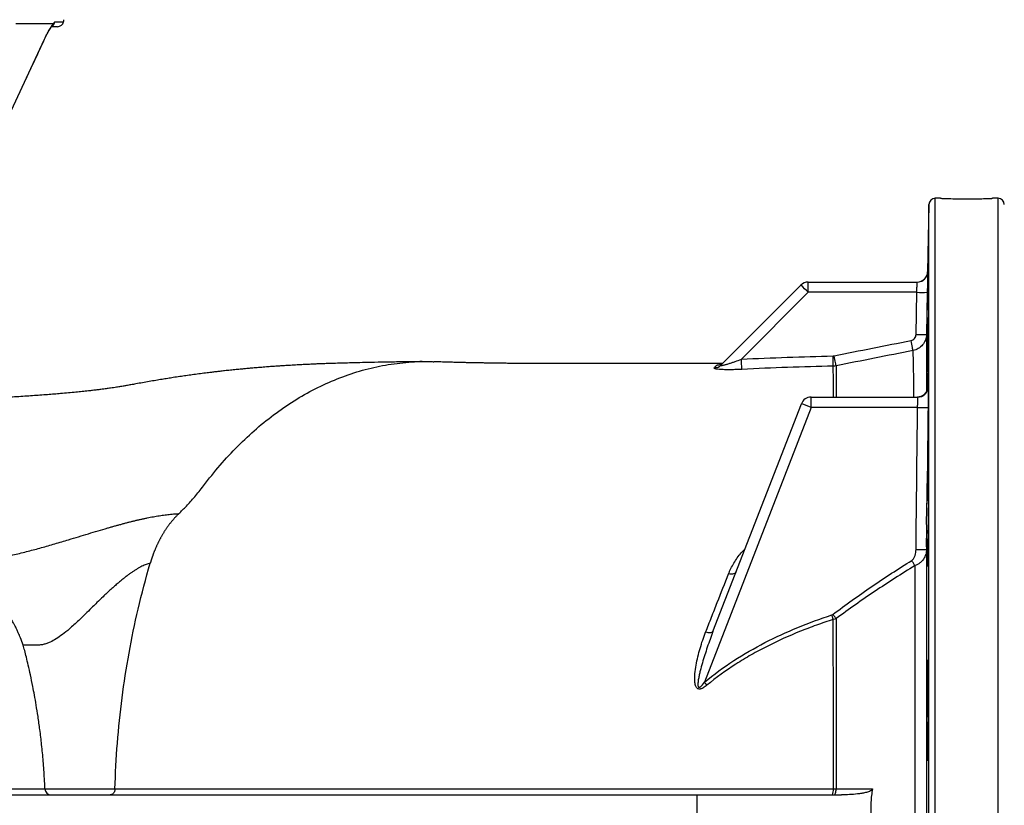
# Model space of a CAD drawing. Header units: millimetres. Extents: x 2703 to 14468, y 2068 to 15413.
# Tile 8 of 19: x 7294 to 9648, y 3843 to 5720. Entities that reach past the tile are written whole.
import ezdxf

# ---------------------------------------------------------------- set-up
doc = ezdxf.new("R2010")
doc.units = ezdxf.units.MM
doc.header["$LTSCALE"] = 5

msp = doc.modelspace()

# ---------------------------------------------------------------- linework, layer by layer
at = {"color": 7, "linetype": 'Continuous', "lineweight": 25}
for p, q in [((7374.7, 5709.8), (7285, 5709.8)), ((7384.3, 5703.3), (7370.8, 5703.3)), ((7353.6, 5673.4), (7354.5, 5675.1)), ((9467.4, 5278.6), (9464.6, 5117.9)), ((9495.1, 5293.3), (9482.4, 5293.3)), ((9632.9, 5293.3), (9619.9, 5293.3)), ((8971, 4895.4), (9161.6, 5086)), ((9179.3, 5068.7), (9179.3, 5093.3)), ((9179.3, 5093.3), (9439.6, 5093.3)), ((9179.3, 5068.7), (9019.4, 4908.9)), ((9438.7, 5068.7), (9179.3, 5068.7)), ((9437, 4968.1), (9438.7, 5068.7)), ((8951.4, 4258.2), (9162.7, 4802.4)), ((9186, 4793.7), (9186, 4818.3)), ((9186, 4818.3), (9440.7, 4818.3)), ((9186, 4793.7), (8931, 4137.1)), ((9440.6, 4793.7), (9186, 4793.7)), ((6903.3, 3868.3), (8912.7, 3868.3)), ((8912.7, 3868.3), (8912.5, 3818.3)), ((8912.7, 3868.3), (9258.8, 3868.3))]:
    msp.add_line(p, q, dxfattribs=at)
at = {"color": 8, "linetype": 'Continuous', "lineweight": 25}
for p, q in [((7378.5, 5715.2), (7399, 5715.2)), ((7353.4, 5673.4), (7353.6, 5673.4)), ((9467.4, 3818.3), (9467.4, 5278.6)), ((9482.4, 3818.3), (9482.4, 5293.3)), ((9632.9, 3818.3), (9632.9, 5293.3)), ((7354.5, 3882.7), (7521.9, 3882.7))]:
    msp.add_line(p, q, dxfattribs=at)
at = {"color": 7, "linetype": 'Continuous', "lineweight": 25, "flags": 128}
for points in [[(7274.3, 5503.6), (7320.9, 5603.6), (7353.4, 5673.4)], [(9463.7, 5068.7), (9462.9, 5018.8), (9462, 4968.1)], [(9429.7, 4929.5), (9429.5, 4930.3), (9429.2, 4931.8), (9428.7, 4934.2), (9428.1, 4937.1), (9427.4, 4940.7), (9426.6, 4944.7), (9425.8, 4949.1), (9424.9, 4953.6)], [(9020.7, 4884.6), (9020.6, 4885.7), (9020.5, 4887.4), (9020.4, 4889.9), (9020.2, 4892.9), (9020, 4896.4), (9019.8, 4900.3), (9019.6, 4904.5), (9019.4, 4908.9)], [(9239.1, 4892.3), (9239.1, 4893.2), (9239, 4894.9), (9239, 4897.3), (9238.9, 4900.3), (9238.8, 4903.9), (9238.7, 4907.9), (9238.6, 4912.2), (9238.5, 4916.7)], [(9246.1, 4893.1), (9245.9, 4893.9), (9245.5, 4895.6), (9245, 4897.9), (9244.4, 4900.9), (9243.7, 4904.4), (9242.9, 4908.4), (9242, 4912.6), (9241.2, 4917)], [(9434.4, 4415.9), (9433.5, 4417.2), (9432.6, 4418.7), (9431.7, 4420.1), (9430.7, 4421.7), (9429.7, 4423.3), (9428.7, 4424.9), (9427.6, 4426.5), (9426.6, 4428.2)], [(9006.8, 4400.9), (9006, 4399.4), (9004.6, 4398.1), (9002.8, 4397.1), (9000.6, 4396.3), (8998, 4395.8), (8995.1, 4395.6), (8992, 4395.8), (8988.6, 4396.2)], [(9239.1, 4287.4), (9238.7, 4288.6), (9238.3, 4289.9), (9237.9, 4291.2), (9237.4, 4292.5), (9237, 4293.8), (9236.5, 4295.2), (9236.1, 4296.6), (9235.6, 4298)], [(9246, 4289.2), (9245.1, 4290.3), (9244.2, 4291.5), (9243.2, 4292.8), (9242.2, 4294), (9241.3, 4295.3), (9240.3, 4296.7), (9239.2, 4298), (9238.2, 4299.3)], [(8951.4, 4258.2), (8950.7, 4257.1), (8949.5, 4256.3), (8947.8, 4255.8), (8945.7, 4255.5), (8943.2, 4255.4), (8940.3, 4255.6), (8937.2, 4256.1), (8933.9, 4256.8)], [(8936.9, 4130.1), (8936.2, 4131), (8935.5, 4131.8), (8934.8, 4132.7), (8934, 4133.5), (8933.3, 4134.4), (8932.6, 4135.3), (8931.8, 4136.2), (8931, 4137.1)], [(9241.2, 3868.3), (9242.1, 3868.6), (9243, 3869.4), (9243.8, 3870.7), (9244.5, 3872.4), (9245.1, 3874.5), (9245.5, 3877), (9245.8, 3879.6), (9245.9, 3882.4)], [(9245.9, 3882.4), (9274.4, 3882.5), (9332.9, 3882.5)]]:
    msp.add_lwpolyline(points, dxfattribs=at)
at = {"color": 8, "linetype": 'Continuous', "lineweight": 25, "flags": 128}
msp.add_lwpolyline([(9462.7, 5108.9), (9464, 5113.1), (9464.6, 5117.9)], dxfattribs=at)
at = {"color": 7, "linetype": 'Continuous', "lineweight": 25}
for centre, radius, start, end in [((7374.5, 5720.4), 25, 348.1058, 359), ((7384.3, 5718.3), 15, 270, 348.1058), ((9482.4, 5278.3), 15, 90, 179), ((9632.9, 5278.3), 15, 1, 90), ((9439.6, 5118.3), 25, 270, 359.027), ((9439.6, 5118.3), 25, 270, 337.8579), ((9179.3, 5068.3), 25, 90, 135), ((8822.6, 4720.7), 498.3, 44.2961, 47.1357), ((9451.2, 5427.8), 359.3, 268.0083, 271.9953), ((9449.5, 5327.3), 359.4, 268.0093, 271.9952), ((8960.1, 4919.4), 24.7, 271.3881, 314.9664), ((8953.9, 4912.6), 24.3, 271.6349, 314.9155), ((9440.1, 4843.3), 25, 270.0017, 359.2319), ((9186, 4793.3), 25, 90, 158.7773), ((9042.3, 4440.6), 381.3, 67.8481, 71.5825), ((9440.7, 4843.3), 25, 270.0003, 310.7843), ((9451.3, 5162.3), 368.7, 268.3409, 272.2264), ((9446.5, 4825.1), 370.7, 268.5136, 272.3782), ((7369.5, 3883.3), 15, 182.1263, 269.9994), ((9213.8, 3879.1), 25.6, 335.0698, 7.3894)]:
    msp.add_arc(centre, radius, start, end, dxfattribs=at)
at = {"color": 8, "linetype": 'Continuous', "lineweight": 25}
for centre, radius, start, end in [((7363.3, 5714.3), 12.2, 317.0274, 338.6487), ((7363.9, 5718.2), 15, 305, 348.3402), ((9440.7, 4843.3), 25, 310.7844, 359.2493)]:
    msp.add_arc(centre, radius, start, end, dxfattribs=at)
at = {"color": 7, "linetype": 'Continuous', "lineweight": 25}
for points, knots in [([(7353.4, 5673.4), (7355.2, 5677.3), (7357.1, 5681.1), (7360, 5686.7), (7361, 5688.5), (7362.9, 5692), (7363.8, 5693.7), (7365.7, 5696.9), (7366.7, 5698.5), (7368.5, 5701.4), (7369.4, 5702.8), (7371.1, 5705.2), (7371.9, 5706.3), (7373.4, 5708.3), (7374.1, 5709.1), (7374.7, 5709.8)], [0, 0, 0, 0, 0.25, 0.25, 0.375, 0.375, 0.5, 0.5, 0.625, 0.625, 0.75, 0.75, 0.875, 0.875, 1, 1, 1, 1]), ([(7356.6, 5679.6), (7357.8, 5682.1), (7360.3, 5686.9), (7363.8, 5693.2), (7367, 5698.6), (7369.5, 5702.4), (7371.5, 5705), (7372, 5705.6), (7372.3, 5705.9)], [0, 0, 0, 0, 0.201911, 0.399455, 0.570217, 0.749501, 0.884728, 1, 1, 1, 1]), ([(7372.2, 5705.8), (7372.3, 5706), (7372.8, 5706.4), (7373, 5706.7), (7372.9, 5706.5), (7372.9, 5706.5)], [0, 0, 0, 0, 0.254777, 0.998412, 1, 1, 1, 1]), ([(7374.7, 5709.8), (7375.2, 5710.6), (7375.6, 5711.3), (7376.4, 5712.6), (7376.8, 5713.2), (7377.4, 5714.2), (7377.7, 5714.5), (7378.1, 5715.1), (7378.4, 5715.2), (7378.5, 5715.2)], [0, 0, 0, 0, 0.25, 0.25, 0.5, 0.5, 0.75, 0.75, 1, 1, 1, 1]), ([(7273.9, 5502.2), (7290.9, 5538.7), (7317.5, 5595.8), (7344, 5652.8), (7353.6, 5673.4)], [0, 0, 0, 0, 0.639597, 1, 1, 1, 1]), ([(7353.6, 5673.4), (7354.6, 5675.5), (7355.6, 5677.6), (7356.6, 5679.6), (7356.6, 5679.6)], [0, 0, 0, 0, 0.999983, 1, 1, 1, 1]), ([(9495.1, 5293.3), (9495.3, 5293.3), (9495.6, 5293.3), (9498.3, 5293.2), (9502.6, 5293), (9508.5, 5292.8), (9515.8, 5292.6), (9524.2, 5292.4), (9533.7, 5292.2), (9543.7, 5292), (9554.2, 5292), (9564.8, 5292), (9575.2, 5292.1), (9585, 5292.2), (9594.1, 5292.4), (9602.1, 5292.7), (9609, 5292.9), (9614.3, 5293.1), (9618, 5293.2), (9620, 5293.3), (9619.9, 5293.3), (9619.9, 5293.3)], [0, 0, 0, 0, 0.052895, 0.107324, 0.160218, 0.214645, 0.267569, 0.322027, 0.374969, 0.429449, 0.482358, 0.536805, 0.589682, 0.644092, 0.696987, 0.751414, 0.80435, 0.858821, 0.911757, 0.96623, 1, 1, 1, 1]), ([(9462.6, 4996.1), (9462.7, 5001.7), (9462.8, 5007.8), (9463, 5017.5), (9463, 5020.9), (9463.1, 5027.8), (9463.2, 5031.4), (9463.4, 5042.3), (9463.5, 5049.8), (9463.7, 5059.4), (9463.7, 5061.3), (9463.8, 5065.2), (9463.8, 5067.2), (9463.9, 5073.1), (9464, 5077), (9464.2, 5088.7), (9464.3, 5096.5), (9464.5, 5106.2), (9464.5, 5108.1), (9464.6, 5112), (9464.6, 5113.9), (9464.7, 5119.5), (9464.8, 5126.9), (9465, 5134), (9465.1, 5139.2), (9465.1, 5140.9), (9465.2, 5144.3), (9465.2, 5145.9), (9465.3, 5154.2), (9465.5, 5160.2), (9465.6, 5168.5), (9465.7, 5171.2), (9465.7, 5174.9), (9465.8, 5176.2), (9465.8, 5178.5), (9465.8, 5179.7), (9466, 5185.1), (9466, 5188.8), (9466.1, 5193.4), (9466.2, 5194.7), (9466.2, 5197), (9466.3, 5198), (9466.3, 5200.3), (9466.4, 5201.1), (9466.4, 5201.1), (9466.4, 5200.9), (9466.4, 5200.1), (9466.4, 5199.6), (9466.4, 5198.1), (9466.4, 5197.1), (9466.4, 5194.8), (9466.4, 5193.5), (9466.4, 5189), (9466.3, 5185.3), (9466.3, 5178.8), (9466.2, 5176.5), (9466.2, 5171.5), (9466.1, 5168.8), (9466, 5160.5), (9466, 5154.5), (9465.8, 5144.7), (9465.8, 5141.3), (9465.7, 5134.4), (9465.6, 5130.8), (9465.5, 5123.6), (9465.5, 5119.9), (9465.4, 5114.3), (9465.3, 5112.4), (9465.3, 5108.6), (9465.3, 5106.6), (9465.1, 5097), (9465, 5089.2), (9464.8, 5077.4), (9464.7, 5073.5), (9464.6, 5067.6), (9464.6, 5065.6), (9464.5, 5061.7), (9464.5, 5059.8), (9464.3, 5050.2), (9464.2, 5042.7), (9464, 5033.6), (9464, 5031.8), (9463.9, 5028.2), (9463.9, 5026.5), (9463.8, 5021.2), (9463.7, 5017.9), (9463.5, 5008.1), (9463.4, 5002), (9463.2, 4995), (9463.2, 4993.7), (9463.1, 4991), (9463.1, 4989.7), (9463, 4986), (9463, 4983.6), (9462.9, 4979.3), (9462.8, 4977.3), (9462.7, 4973.5), (9462.7, 4971.8), (9462.6, 4967.3), (9462.5, 4965), (9462.4, 4962.7), (9462.4, 4962.1), (9462.3, 4961.3), (9462.3, 4961.1), (9462.3, 4961.1), (9462.2, 4961.8), (9462.2, 4964.1), (9462.3, 4965), (9462.3, 4967.3), (9462.3, 4968.6), (9462.3, 4971.6), (9462.3, 4973.2), (9462.4, 4976.9), (9462.4, 4978.9), (9462.5, 4985.5), (9462.5, 4990.5), (9462.6, 4996.1)], [0, 0, 0, 0, 0.03125, 0.03125, 0.046875, 0.046875, 0.0625, 0.0625, 0.09375, 0.09375, 0.101563, 0.101563, 0.109375, 0.109375, 0.125, 0.125, 0.15625, 0.15625, 0.164063, 0.164063, 0.171875, 0.171875, 0.1875, 0.203125, 0.203125, 0.210938, 0.210938, 0.21875, 0.21875, 0.25, 0.25, 0.265625, 0.265625, 0.273438, 0.273438, 0.28125, 0.28125, 0.3125, 0.3125, 0.328125, 0.328125, 0.34375, 0.34375, 0.375, 0.375, 0.390625, 0.390625, 0.40625, 0.40625, 0.421875, 0.421875, 0.4375, 0.4375, 0.46875, 0.46875, 0.484375, 0.484375, 0.5, 0.5, 0.53125, 0.53125, 0.546875, 0.546875, 0.5625, 0.5625, 0.578125, 0.578125, 0.585938, 0.585938, 0.59375, 0.59375, 0.625, 0.625, 0.640625, 0.640625, 0.648438, 0.648438, 0.65625, 0.65625, 0.6875, 0.6875, 0.695313, 0.695313, 0.703125, 0.703125, 0.71875, 0.71875, 0.75, 0.75, 0.757813, 0.757813, 0.765625, 0.765625, 0.78125, 0.78125, 0.796875, 0.796875, 0.8125, 0.8125, 0.84375, 0.84375, 0.859375, 0.859375, 0.875, 0.875, 0.90625, 0.90625, 0.921875, 0.921875, 0.9375, 0.9375, 0.953125, 0.953125, 0.96875, 0.96875, 1, 1, 1, 1]), ([(9464.6, 5117.9), (9464.6, 5117.9), (9464.6, 5117.6), (9464.5, 5116.6), (9464.5, 5116.2), (9464.5, 5115.3), (9464.5, 5114.8), (9464.5, 5112.9), (9464.5, 5111.4), (9464.4, 5107.9), (9464.4, 5105.8), (9464.3, 5101.3), (9464.2, 5098.8), (9464.2, 5094.8), (9464.2, 5093.4), (9464.1, 5090.6), (9464.1, 5089.1), (9464, 5084.7), (9464, 5081.6), (9463.8, 5075.2), (9463.8, 5072), (9463.7, 5068.7)], [0, 0, 0, 0, 0.125, 0.125, 0.1875, 0.1875, 0.25, 0.25, 0.375, 0.375, 0.5, 0.5, 0.625, 0.625, 0.6875, 0.6875, 0.75, 0.75, 0.875, 0.875, 1, 1, 1, 1]), ([(9438.7, 5068.7), (9438.8, 5070.4), (9438.9, 5072), (9439, 5075.2), (9439, 5076.7), (9439.1, 5079.7), (9439.2, 5081.1), (9439.3, 5083.8), (9439.3, 5085), (9439.4, 5087.3), (9439.4, 5088.3), (9439.5, 5090.1), (9439.5, 5090.8), (9439.5, 5091.8), (9439.5, 5092), (9439.5, 5092.5), (9439.5, 5092.7), (9439.6, 5093.2), (9439.6, 5093.3), (9439.6, 5093.3)], [0, 0, 0, 0, 0.125, 0.125, 0.25, 0.25, 0.375, 0.375, 0.5, 0.5, 0.625, 0.625, 0.75, 0.75, 0.8125, 0.8125, 0.875, 0.875, 1, 1, 1, 1]), ([(9462.5, 4832.4), (9462.5, 4833.9), (9462.6, 4841.1), (9462.8, 4855.6), (9463, 4875.4), (9463.4, 4895.8), (9463.7, 4915.9), (9464, 4935.2), (9464.4, 4953.2), (9464.7, 4969.4), (9465.1, 4983.4), (9465.4, 4994.6), (9465.7, 5002.8), (9465.9, 5007.8), (9466.1, 5009.4), (9466.3, 5007.6), (9466.4, 5002.4), (9466.4, 4994), (9466.4, 4982.6), (9466.4, 4968.5), (9466.3, 4952.2), (9466.1, 4934.1), (9465.9, 4914.7), (9465.7, 4894.6), (9465.4, 4874.3), (9465.1, 4856), (9464.9, 4845.1), (9464.8, 4840.5)], [0, 0, 0, 0, 0.010397, 0.052064, 0.093731, 0.135402, 0.177074, 0.218752, 0.26043, 0.302112, 0.343794, 0.385475, 0.427157, 0.468834, 0.510511, 0.552183, 0.593854, 0.635521, 0.677188, 0.718852, 0.760517, 0.802182, 0.843847, 0.885516, 0.927185, 0.968859, 1, 1, 1, 1]), ([(9424.9, 4953.6), (9426.6, 4953.9), (9428.1, 4954.5), (9431.1, 4956.3), (9432.4, 4957.4), (9434.6, 4960), (9435.4, 4961.5), (9436.6, 4964.7), (9437, 4966.4), (9437, 4968.1)], [0, 0, 0, 0, 0.25, 0.25, 0.5, 0.5, 0.75, 0.75, 1, 1, 1, 1]), ([(9462, 4968.1), (9461.9, 4963.5), (9461.1, 4959.1), (9457.9, 4950.5), (9455.6, 4946.6), (9449.7, 4939.6), (9446.3, 4936.7), (9438.4, 4932), (9434.2, 4930.4), (9429.7, 4929.5)], [0, 0, 0, 0, 0.25, 0.25, 0.5, 0.5, 0.75, 0.75, 1, 1, 1, 1]), ([(9462, 4968.1), (9462, 4965.3), (9462, 4959.7), (9462, 4944.3), (9462, 4926.2), (9462, 4906.6), (9462, 4883.4), (9462, 4858.5), (9461.9, 4839.7), (9461.9, 4831.2)], [0, 0, 0, 0, 0.180471, 0.362006, 0.492946, 0.623987, 0.754926, 0.889696, 1, 1, 1, 1]), ([(8256.2, 4903.2), (8242, 4903), (8214.8, 4902.6), (8177, 4902), (8143.6, 4901.4), (8114.5, 4900.8), (8089.4, 4900.2), (8068, 4899.6), (8050.6, 4899.1), (8036.2, 4898.6), (8024, 4898.2), (8012.8, 4897.8), (8002.5, 4897.4), (7992.2, 4896.9), (7981, 4896.4), (7968.2, 4895.8), (7953.4, 4895), (7938.4, 4894.1), (7924.5, 4893.2), (7912.1, 4892.4), (7899.9, 4891.6), (7886.9, 4890.6), (7872.8, 4889.5), (7858.7, 4888.4), (7845.8, 4887.3), (7834.6, 4886.3), (7823.5, 4885.2), (7811.3, 4884), (7797.9, 4882.7), (7784.7, 4881.3), (7773, 4880), (7762.5, 4878.8), (7751.3, 4877.4), (7737.9, 4875.8), (7722.7, 4873.8), (7707, 4871.7), (7692, 4869.6), (7676.7, 4867.4), (7662.1, 4865.2), (7647.7, 4862.9), (7633.8, 4860.6), (7618.9, 4858.2), (7603, 4855.4), (7587.3, 4852.7), (7572.9, 4850.1), (7560.4, 4847.9), (7550.1, 4846.1), (7541.8, 4844.6), (7535.5, 4843.6), (7530.4, 4842.8), (7525, 4841.9), (7518.7, 4840.9), (7512.1, 4839.9), (7506.2, 4839.1), (7500.8, 4838.3), (7494.9, 4837.5), (7487.5, 4836.6), (7478.6, 4835.5), (7468.8, 4834.3), (7457.1, 4833), (7444, 4831.6), (7427.8, 4830), (7410.8, 4828.4), (7393.5, 4826.8), (7376.8, 4825.4), (7360.3, 4824.1), (7337.1, 4822.4), (7306.1, 4820.2), (7267.2, 4817.7), (7227.7, 4815.5), (7197, 4813.9), (7179.7, 4813.1), (7175.1, 4812.9)], [0, 0, 0, 0, 0.034664, 0.066352, 0.094935, 0.120366, 0.142657, 0.161865, 0.178073, 0.190435, 0.201507, 0.211705, 0.221053, 0.229585, 0.239044, 0.250869, 0.264947, 0.279474, 0.291938, 0.302417, 0.312514, 0.324032, 0.337414, 0.350967, 0.362483, 0.372053, 0.380869, 0.391496, 0.403823, 0.415757, 0.425683, 0.433769, 0.442549, 0.454388, 0.468148, 0.481767, 0.494763, 0.507153, 0.521165, 0.532869, 0.545029, 0.559305, 0.575187, 0.592099, 0.61001, 0.624555, 0.6372, 0.647744, 0.656306, 0.663158, 0.672127, 0.683215, 0.694376, 0.703381, 0.710191, 0.717831, 0.727278, 0.738543, 0.750707, 0.761746, 0.778471, 0.793375, 0.810928, 0.828308, 0.84204, 0.855964, 0.871338, 0.900678, 0.931912, 0.962835, 0.990334, 1, 1, 1, 1]), ([(7733.5, 4606.6), (7746.6, 4623.2), (7772.8, 4656.7), (7815.3, 4702.1), (7860, 4743.8), (7907.1, 4781.2), (7956.2, 4814.2), (8007.1, 4842.3), (8059.6, 4865.4), (8113.5, 4883.3), (8168.4, 4895.9), (8224.1, 4902.4), (8262.9, 4904.5), (8282.9, 4902.9), (8284.3, 4902.8)], [0, 0, 0, 0, 0.0875111, 0.1756349, 0.2643587, 0.3536614, 0.443526, 0.5339285, 0.6248495, 0.7162615, 0.8081415, 0.9004593, 0.9931887, 1, 1, 1, 1]), ([(8973.7, 4898.9), (8972.2, 4898.9), (8953.6, 4898.9), (8920.1, 4898.8), (8875.1, 4898.7), (8838.8, 4898.7), (8810.1, 4898.6), (8788.3, 4898.6), (8770.1, 4898.5), (8755.6, 4898.5), (8744.6, 4898.4), (8736.6, 4898.4), (8729.6, 4898.4), (8721.1, 4898.4), (8709.4, 4898.4), (8694.8, 4898.3), (8678, 4898.3), (8658.8, 4898.3), (8638.1, 4898.3), (8617.1, 4898.3), (8597.9, 4898.3), (8580.9, 4898.3), (8565.2, 4898.3), (8550.3, 4898.4), (8534.8, 4898.4), (8519, 4898.5), (8503.3, 4898.6), (8488.9, 4898.7), (8476.9, 4898.9), (8465.5, 4899), (8452.9, 4899.1), (8438.9, 4899.3), (8425.6, 4899.5), (8413.6, 4899.7), (8401.6, 4899.9), (8390, 4900.1), (8379.4, 4900.3), (8371.3, 4900.5), (8364.8, 4900.6), (8359.3, 4900.7), (8353.6, 4900.9), (8346.3, 4901.1), (8336.9, 4901.3), (8325.3, 4901.6), (8311.7, 4902), (8297.8, 4902.5), (8288.5, 4902.8), (8284.3, 4903)], [0, 0, 0, 0, 0.005591, 0.070068, 0.127078, 0.176482, 0.208773, 0.236586, 0.259883, 0.278635, 0.292819, 0.302421, 0.309653, 0.321043, 0.337018, 0.357148, 0.380162, 0.40595, 0.436713, 0.46618, 0.494055, 0.518375, 0.538896, 0.56205, 0.583682, 0.607349, 0.632591, 0.655034, 0.672657, 0.688006, 0.708338, 0.731772, 0.753976, 0.772297, 0.790391, 0.813309, 0.82876, 0.842225, 0.853289, 0.861976, 0.871774, 0.884474, 0.901282, 0.92215, 0.947016, 0.975813, 1, 1, 1, 1]), ([(8977.5, 4901.9), (8976.7, 4901.2), (8975.1, 4899.6), (8972.3, 4897.9), (8969.9, 4896.7), (8968.3, 4896.2), (8967.7, 4896.1), (8967.8, 4896.1), (8967.8, 4896.1)], [0, 0, 0, 0, 0.192733, 0.415287, 0.604952, 0.774069, 0.93272, 1, 1, 1, 1]), ([(8971, 4895.4), (8970.7, 4895.1), (8970.5, 4894.8), (8970.6, 4894.3), (8971, 4894.2), (8972, 4894.1), (8972.7, 4894.1), (8974.4, 4894.4), (8975.3, 4894.5), (8977.3, 4895), (8978.4, 4895.2), (8980.6, 4895.8), (8981.7, 4896.1), (8985.2, 4897), (8987.5, 4897.7), (8992.4, 4899.3), (8994.8, 4900.1), (8999.7, 4901.7), (9002.1, 4902.6), (9009.5, 4905.2), (9014.5, 4907), (9019.4, 4908.9)], [0, 0, 0, 0, 0.0625, 0.0625, 0.125, 0.125, 0.1875, 0.1875, 0.25, 0.25, 0.3125, 0.3125, 0.375, 0.375, 0.5, 0.5, 0.625, 0.625, 0.75, 0.75, 1, 1, 1, 1]), ([(9020.7, 4884.6), (9016.8, 4884.4), (9012.9, 4884.3), (9005.2, 4884), (9001.4, 4883.9), (8993.9, 4883.8), (8990.2, 4883.7), (8984.8, 4883.8), (8983, 4883.8), (8979.5, 4883.9), (8977.8, 4883.9), (8972.8, 4884.1), (8969.7, 4884.3), (8963.9, 4884.8), (8961.4, 4885.1), (8957.4, 4885.9), (8955.9, 4886.3), (8954.2, 4887.3), (8954.1, 4887.8), (8954.6, 4888.4)], [0, 0, 0, 0, 0.125, 0.125, 0.25, 0.25, 0.375, 0.375, 0.4375, 0.4375, 0.5, 0.5, 0.625, 0.625, 0.75, 0.75, 0.875, 0.875, 1, 1, 1, 1]), ([(9464.9, 4840.2), (9464.9, 4840.4), (9464.9, 4840.8), (9464.9, 4840.6), (9464.8, 4839.7), (9464.5, 4837.8), (9463.7, 4834.7), (9461.8, 4830.7), (9459.4, 4827), (9457.1, 4825.1), (9456.4, 4824.5)], [0, 0, 0, 0, 0.153081, 0.26043, 0.340331, 0.40402, 0.531816, 0.685329, 0.892948, 1, 1, 1, 1]), ([(9465.7, 4843), (9465.7, 4843), (9465.7, 4842.7), (9465.8, 4841.7), (9465.8, 4841.4), (9465.8, 4840.4), (9465.8, 4839.9), (9465.9, 4838), (9465.9, 4836.5), (9465.9, 4833), (9465.9, 4830.9), (9465.9, 4826.4), (9465.9, 4823.9), (9465.9, 4819.9), (9465.9, 4818.5), (9465.8, 4815.7), (9465.8, 4814.2), (9465.8, 4809.8), (9465.8, 4806.7), (9465.7, 4800.4), (9465.7, 4797.1), (9465.6, 4793.9)], [0, 0, 0, 0, 0.125, 0.125, 0.1875, 0.1875, 0.25, 0.25, 0.375, 0.375, 0.5, 0.5, 0.625, 0.625, 0.6875, 0.6875, 0.75, 0.75, 0.875, 0.875, 1, 1, 1, 1]), ([(9456.4, 4824.5), (9455.8, 4824), (9453.9, 4822.2), (9449.7, 4820.1), (9444.8, 4818.5), (9441.5, 4818.5), (9440.1, 4818.5)], [0, 0, 0, 0, 0.128462, 0.442806, 0.772236, 1, 1, 1, 1]), ([(9440.6, 4793.7), (9440.7, 4795.4), (9440.7, 4797), (9440.8, 4800.2), (9440.8, 4801.7), (9440.9, 4804.7), (9440.9, 4806.1), (9440.9, 4808.8), (9440.9, 4810), (9440.9, 4812.3), (9440.9, 4813.3), (9440.9, 4815.1), (9440.9, 4815.8), (9440.8, 4816.8), (9440.8, 4817), (9440.8, 4817.5), (9440.8, 4817.7), (9440.7, 4818.2), (9440.7, 4818.3), (9440.7, 4818.3)], [0, 0, 0, 0, 0.125, 0.125, 0.25, 0.25, 0.375, 0.375, 0.5, 0.5, 0.625, 0.625, 0.75, 0.75, 0.8125, 0.8125, 0.875, 0.875, 1, 1, 1, 1]), ([(9463, 4562.8), (9463.1, 4569.8), (9463.2, 4576.6), (9463.4, 4586.4), (9463.4, 4589.6), (9463.5, 4595.8), (9463.6, 4598.9), (9463.8, 4607.8), (9463.9, 4613.3), (9464.1, 4620.9), (9464.2, 4623.4), (9464.2, 4626.9), (9464.3, 4628), (9464.3, 4630.2), (9464.4, 4631.2), (9464.5, 4636.4), (9464.7, 4639.9), (9464.8, 4644.4), (9464.9, 4645.7), (9465, 4648.1), (9465.1, 4649.1), (9465.2, 4651.7), (9465.4, 4652.9), (9465.5, 4653.5), (9465.5, 4653.5), (9465.6, 4653.6), (9465.6, 4653.6), (9465.7, 4653.5), (9465.7, 4653.2), (9465.8, 4652), (9465.9, 4650.6), (9466, 4647.4), (9466.1, 4646.2), (9466.1, 4643.5), (9466.2, 4642), (9466.2, 4637.1), (9466.3, 4633.3), (9466.3, 4627.8), (9466.4, 4626.7), (9466.4, 4624.3), (9466.4, 4623.2), (9466.4, 4619.5), (9466.4, 4617), (9466.4, 4609), (9466.4, 4603.3), (9466.4, 4591), (9466.4, 4584.5), (9466.4, 4574.5), (9466.4, 4571.2), (9466.3, 4566), (9466.3, 4564.2), (9466.3, 4560.7), (9466.3, 4559), (9466.2, 4550.1), (9466.2, 4542.9), (9466.1, 4532.2), (9466.1, 4528.6), (9466, 4521.4), (9466, 4517.8), (9465.8, 4507.1), (9465.7, 4500.2), (9465.6, 4490), (9465.6, 4486.7), (9465.5, 4481.8), (9465.5, 4480.1), (9465.4, 4476.9), (9465.4, 4475.3), (9465.2, 4467.5), (9465.1, 4461.7), (9465, 4453.4), (9464.9, 4450.8), (9464.8, 4445.7), (9464.7, 4443.3), (9464.5, 4436.4), (9464.4, 4432.4), (9464.2, 4427.1), (9464.1, 4425.5), (9464, 4422.5), (9464, 4421.2), (9463.8, 4417.7), (9463.7, 4416), (9463.5, 4414.4), (9463.4, 4414), (9463.3, 4413.6), (9463.2, 4413.6), (9463.1, 4413.9), (9463, 4414.7), (9462.8, 4417), (9462.8, 4417.9), (9462.7, 4420), (9462.7, 4421.3), (9462.6, 4425.3), (9462.5, 4428.7), (9462.4, 4436.5), (9462.3, 4440.9), (9462.3, 4448.3), (9462.3, 4450.9), (9462.3, 4456.3), (9462.3, 4459.1), (9462.2, 4467.7), (9462.2, 4473.8), (9462.3, 4483.6), (9462.3, 4486.9), (9462.3, 4493.6), (9462.3, 4497), (9462.4, 4500.4)], [0, 0, 0, 0, 0.03125, 0.03125, 0.046875, 0.046875, 0.0625, 0.0625, 0.09375, 0.09375, 0.109375, 0.109375, 0.117187, 0.117187, 0.125, 0.125, 0.15625, 0.15625, 0.171875, 0.171875, 0.1875, 0.1875, 0.21875, 0.21875, 0.226562, 0.226562, 0.234375, 0.234375, 0.25, 0.25, 0.28125, 0.28125, 0.296875, 0.296875, 0.3125, 0.3125, 0.34375, 0.34375, 0.351562, 0.351562, 0.359375, 0.359375, 0.375, 0.375, 0.40625, 0.40625, 0.4375, 0.4375, 0.453125, 0.453125, 0.460937, 0.460937, 0.46875, 0.46875, 0.5, 0.5, 0.515625, 0.515625, 0.53125, 0.53125, 0.5625, 0.5625, 0.578125, 0.578125, 0.585937, 0.585937, 0.59375, 0.59375, 0.625, 0.625, 0.640625, 0.640625, 0.65625, 0.65625, 0.6875, 0.6875, 0.703125, 0.703125, 0.71875, 0.71875, 0.75, 0.75, 0.765625, 0.765625, 0.78125, 0.78125, 0.8125, 0.8125, 0.828125, 0.828125, 0.84375, 0.84375, 0.875, 0.875, 0.90625, 0.90625, 0.921875, 0.921875, 0.9375, 0.9375, 0.96875, 0.96875, 0.984375, 0.984375, 1, 1, 1, 1]), ([(7674.6, 4540), (7680.6, 4545.7), (7693.1, 4558.2), (7712.5, 4579.9), (7726.3, 4597.1), (7733.5, 4606.6)], [0.29371852, 0.29371852, 0.29371852, 0.29371852, 0.29845941, 0.30353009, 0.30860077, 0.30860077, 0.30860077, 0.30860077]), ([(9462.4, 4500.4), (9462.4, 4505.5), (9462.3, 4510.7), (9462.2, 4521), (9462.2, 4526.2), (9462.3, 4536.7), (9462.4, 4542), (9462.7, 4552.5), (9462.9, 4557.6), (9463, 4562.8)], [0, 0, 0, 0, 0.25, 0.25, 0.5, 0.5, 0.75, 0.75, 1, 1, 1, 1]), ([(7213.6, 4428.8), (7214.4, 4428.9), (7216, 4429.2), (7218.4, 4429.6), (7229.5, 4431.4), (7250.3, 4435.2), (7281.8, 4442.1), (7314, 4450), (7346.4, 4458.8), (7378.7, 4468.1), (7408.3, 4476.9), (7435, 4485), (7458.4, 4492.1), (7481.7, 4499.1), (7499.8, 4504.4), (7513, 4508.2), (7521.3, 4510.5), (7529.5, 4512.8), (7537.6, 4515), (7545.6, 4517.2), (7553.5, 4519.3), (7561.3, 4521.3), (7569.1, 4523.2), (7576.7, 4525), (7584.3, 4526.8), (7591.8, 4528.4), (7599.2, 4530), (7606.5, 4531.4), (7613.7, 4532.8), (7620.8, 4534), (7627.8, 4535.2), (7634.8, 4536.2), (7641.6, 4537.1), (7648.4, 4537.9), (7655.1, 4538.6), (7661.7, 4539.2), (7668.2, 4539.6), (7672.5, 4539.9), (7674.6, 4540)], [0, 0, 0, 0, 0.005355, 0.010715, 0.016081, 0.079451, 0.14336, 0.209303, 0.271749, 0.335642, 0.401778, 0.449814, 0.498005, 0.546519, 0.595513, 0.613542, 0.631488, 0.649357, 0.667154, 0.684883, 0.702551, 0.720163, 0.737725, 0.755244, 0.772725, 0.790175, 0.807602, 0.825013, 0.842416, 0.859817, 0.877226, 0.89465, 0.912098, 0.929579, 0.9471, 0.964672, 0.982302, 1, 1, 1, 1]), ([(7673.8, 4539.1), (7673.1, 4538.5), (7671.7, 4537.1), (7669.7, 4535), (7667.6, 4532.9), (7665.6, 4530.8), (7663.7, 4528.6), (7661.8, 4526.4), (7659.9, 4524.3), (7658, 4522), (7656.2, 4519.8), (7654.4, 4517.6), (7652.6, 4515.3), (7650.9, 4513.1), (7649.2, 4510.8), (7647.6, 4508.5), (7646, 4506.2), (7644.4, 4504), (7642.9, 4501.7), (7641.3, 4499.4), (7639.9, 4497.1), (7638.4, 4494.7), (7637, 4492.4), (7635.6, 4490.1), (7634.3, 4487.8), (7633, 4485.5), (7631.7, 4483.2), (7630.4, 4481), (7629.2, 4478.7), (7628, 4476.4), (7626.9, 4474.1), (7625.7, 4471.9), (7624.6, 4469.6), (7623.6, 4467.4), (7622.5, 4465.2), (7621.5, 4462.9), (7620.5, 4460.7), (7619.6, 4458.6), (7618.6, 4456.4), (7617.7, 4454.2), (7616.9, 4452.1), (7616, 4450), (7615.2, 4447.9), (7614.4, 4445.8), (7613.6, 4443.7), (7612.8, 4441.7), (7612.1, 4439.6), (7611.4, 4437.6), (7610.7, 4435.6), (7610, 4433.7), (7609.4, 4431.7), (7608.8, 4429.8), (7608.2, 4427.9), (7607.6, 4426), (7607.2, 4424.7), (7607, 4424.1)], [0, 0, 0, 0, 0.023865, 0.047571, 0.071115, 0.094493, 0.117702, 0.140741, 0.163606, 0.186295, 0.208805, 0.231134, 0.25328, 0.27524, 0.297013, 0.318596, 0.339988, 0.361187, 0.382191, 0.402998, 0.423607, 0.444016, 0.464224, 0.484229, 0.504031, 0.523628, 0.54302, 0.562204, 0.58118, 0.599948, 0.618506, 0.636854, 0.654991, 0.672916, 0.690629, 0.70813, 0.725418, 0.742492, 0.759353, 0.775999, 0.792432, 0.80865, 0.824655, 0.840444, 0.856019, 0.87138, 0.886526, 0.901458, 0.916176, 0.93068, 0.944971, 0.959047, 0.972911, 0.986562, 1, 1, 1, 1]), ([(9426.6, 4428.2), (9427.6, 4428.9), (9428.6, 4429.7), (9430.2, 4431.5), (9430.9, 4432.5), (9432.9, 4435.6), (9433.9, 4437.9), (9435.4, 4442.5), (9436, 4444.9), (9436.7, 4449.7), (9436.9, 4452.1), (9436.9, 4454.5)], [0, 0, 0, 0, 0.125, 0.125, 0.25, 0.25, 0.5, 0.5, 0.75, 0.75, 1, 1, 1, 1]), ([(9461.9, 4454.7), (9461.9, 4452.7), (9461.7, 4450.7), (9461.1, 4446.6), (9460.6, 4444.6), (9459.4, 4440.7), (9458.6, 4438.8), (9456.8, 4435), (9455.8, 4433.2), (9453.5, 4429.7), (9452.1, 4428.1), (9450, 4425.8), (9449.2, 4425), (9447.7, 4423.5), (9446.8, 4422.8), (9444.3, 4420.8), (9442.4, 4419.6), (9438.6, 4417.5), (9436.5, 4416.6), (9434.4, 4415.9)], [0, 0, 0, 0, 0.125, 0.125, 0.25, 0.25, 0.375, 0.375, 0.5, 0.5, 0.625, 0.625, 0.6875, 0.6875, 0.75, 0.75, 0.875, 0.875, 1, 1, 1, 1]), ([(9461.9, 4454.7), (9461.9, 4431.4), (9461.9, 4407.5), (9461.9, 4358.7), (9461.9, 4333.9), (9461.9, 4283.2), (9461.9, 4257.3), (9461.9, 4224.4), (9461.9, 4217.7), (9461.9, 4204.4), (9461.9, 4197.7), (9461.9, 4177.6), (9461.9, 4164.1), (9461.9, 4096.6), (9461.9, 4041.9), (9461.9, 3958.8), (9461.9, 3931), (9461.9, 3874.9), (9461.9, 3846.7), (9461.9, 3789.9), (9461.9, 3761.7), (9461.9, 3705.6), (9461.9, 3677.7), (9461.9, 3594.6), (9461.9, 3540), (9461.9, 3472.5), (9461.9, 3459), (9461.9, 3438.9), (9461.9, 3432.2), (9461.9, 3418.9), (9461.9, 3412.3), (9461.9, 3379.3), (9461.9, 3353.4), (9461.9, 3277.3), (9461.9, 3228.6), (9461.9, 3181.9)], [0, 0, 0, 0, 0.0625, 0.0625, 0.125, 0.125, 0.1875, 0.1875, 0.203125, 0.203125, 0.21875, 0.21875, 0.25, 0.25, 0.375, 0.375, 0.4375, 0.4375, 0.5, 0.5, 0.5625, 0.5625, 0.625, 0.625, 0.75, 0.75, 0.78125, 0.78125, 0.796875, 0.796875, 0.8125, 0.8125, 0.875, 0.875, 1, 1, 1, 1]), ([(9238.2, 4299.3), (9268.5, 4322.3), (9299.5, 4344.4), (9362.4, 4387.3), (9394.3, 4408), (9426.6, 4428.2)], [0, 0, 0, 0, 0.5, 0.5, 1, 1, 1, 1]), ([(9434.4, 4415.9), (9402.2, 4396), (9370.3, 4375.6), (9307.3, 4333.5), (9276.3, 4311.8), (9246, 4289.2)], [0, 0, 0, 0, 0.5, 0.5, 1, 1, 1, 1]), ([(9434.4, 3220.8), (9434.4, 3265), (9434.4, 3311), (9434.4, 3382.7), (9434.4, 3407.1), (9434.4, 3444.3), (9434.4, 3456.9), (9434.4, 3482), (9434.5, 3494.6), (9434.5, 3557.8), (9434.5, 3609), (9434.5, 3712.7), (9434.5, 3765.2), (9434.5, 3871.4), (9434.5, 3923.8), (9434.5, 4027.5), (9434.5, 4078.8), (9434.5, 4142), (9434.4, 4154.6), (9434.4, 4179.8), (9434.4, 4192.3), (9434.4, 4229.6), (9434.4, 4253.9), (9434.4, 4325.6), (9434.4, 4371.6), (9434.4, 4415.9)], [0, 0, 0, 0, 0.125, 0.125, 0.1875, 0.1875, 0.21875, 0.21875, 0.25, 0.25, 0.375, 0.375, 0.5, 0.5, 0.625, 0.625, 0.75, 0.75, 0.78125, 0.78125, 0.8125, 0.8125, 0.875, 0.875, 1, 1, 1, 1]), ([(7354.4, 3882.7), (7354.1, 3890.9), (7353.2, 3912.9), (7350.6, 3948.1), (7347, 3987), (7342.7, 4022.6), (7338.3, 4054.1), (7333.9, 4081.6), (7329.7, 4105.5), (7325.1, 4129.6), (7320.2, 4153.4), (7315, 4176.7), (7310.4, 4196), (7306.5, 4212.2), (7301.8, 4227.7), (7296.7, 4241.9), (7291.4, 4254.3), (7287.9, 4261.9), (7285.5, 4266.8), (7283, 4271.7), (7279.4, 4278.5), (7274.4, 4287.2), (7268.3, 4297), (7262, 4306.4), (7255.8, 4314.7), (7248.4, 4323.9), (7240.2, 4333.2), (7231.8, 4341.6), (7224.6, 4348.2), (7218.6, 4353.1), (7212.8, 4357.7), (7208.1, 4361.2), (7204, 4364.2), (7200.8, 4366.5), (7198.5, 4368.2), (7197.1, 4369.2), (7195.9, 4370.1), (7194.3, 4371.3), (7193.1, 4372.3), (7190.5, 4374.5), (7185.7, 4378.3), (7178.7, 4383.5), (7172.7, 4387.6), (7168.9, 4389.7), (7168.2, 4390.1)], [0, 0, 0, 0, 0.037685, 0.101019, 0.161921, 0.21721, 0.265873, 0.308253, 0.345172, 0.377475, 0.42135, 0.457575, 0.487791, 0.513175, 0.534654, 0.5633, 0.584335, 0.598693, 0.604268, 0.613266, 0.626323, 0.643252, 0.663827, 0.684607, 0.698649, 0.711908, 0.738218, 0.757464, 0.779132, 0.802287, 0.816871, 0.828773, 0.838144, 0.845273, 0.848188, 0.850829, 0.853375, 0.856023, 0.862255, 0.869803, 0.900198, 0.939925, 0.9887, 1, 1, 1, 1]), ([(8933.9, 4256.8), (8938.6, 4268.8), (8943.3, 4280.7), (8952.6, 4304.4), (8957.2, 4316.2), (8970.9, 4351), (8979.9, 4373.8), (8988.6, 4396.2)], [0, 0, 0, 0, 0.25, 0.25, 0.5, 0.5, 1, 1, 1, 1]), ([(7521.9, 3882.7), (7524, 3955.5), (7529.7, 4028.1), (7548.3, 4171.6), (7561, 4242.4), (7577.3, 4311.7)], [0, 0, 0, 0, 0.5, 0.5, 1, 1, 1, 1]), ([(8931, 4137.1), (8953.5, 4156), (8976.9, 4173.1), (9025.3, 4204.5), (9050.2, 4218.8), (9101.3, 4245.1), (9127.4, 4257), (9180.8, 4278.9), (9208, 4288.9), (9235.6, 4298)], [0, 0, 0, 0, 0.25, 0.25, 0.5, 0.5, 0.75, 0.75, 1, 1, 1, 1]), ([(9239.1, 4287.4), (9225.5, 4283), (9212, 4278.4), (9185.1, 4268.6), (9171.7, 4263.5), (9132.1, 4247.5), (9106.1, 4235.8), (9068, 4216.5), (9055.4, 4209.8), (9036.8, 4199.2), (9030.7, 4195.6), (9018.4, 4188.2), (9012.3, 4184.5), (8982.2, 4165.2), (8959, 4148.4), (8936.9, 4130.1)], [0, 0, 0, 0, 0.125, 0.125, 0.25, 0.25, 0.5, 0.5, 0.625, 0.625, 0.6875, 0.6875, 0.75, 0.75, 1, 1, 1, 1]), ([(9239.2, 3882.4), (9239.2, 3917.6), (9239.2, 3952.4), (9239.2, 4021.5), (9239.2, 4055.8), (9239.2, 4106.7), (9239.2, 4123.7), (9239.2, 4148.9), (9239.2, 4157.3), (9239.2, 4174.1), (9239.1, 4182.4), (9239.1, 4207.2), (9239.1, 4223.5), (9239.1, 4255.8), (9239.1, 4271.7), (9239.1, 4287.4)], [0, 0, 0, 0, 0.25, 0.25, 0.5, 0.5, 0.625, 0.625, 0.6875, 0.6875, 0.75, 0.75, 0.875, 0.875, 1, 1, 1, 1]), ([(9246, 4289.2), (9246, 4273.4), (9246, 4257.5), (9246, 4225.1), (9246, 4208.7), (9246, 4183.8), (9246, 4175.4), (9246, 4158.6), (9246, 4150.1), (9246, 4124.8), (9246, 4107.8), (9245.9, 4056.6), (9246, 4022.2), (9245.9, 3952.8), (9245.9, 3917.8), (9245.9, 3882.4)], [0, 0, 0, 0, 0.125, 0.125, 0.25, 0.25, 0.3125, 0.3125, 0.375, 0.375, 0.5, 0.5, 0.75, 0.75, 1, 1, 1, 1]), ([(8936.9, 4130.1), (8935.6, 4129), (8934.1, 4127.9), (8931.2, 4125.8), (8929.7, 4124.8), (8927.4, 4123.4), (8926.6, 4123), (8925, 4122.3), (8924.1, 4121.9), (8922.4, 4121.3), (8921.5, 4121.1), (8919.8, 4120.9), (8918.9, 4120.8), (8917.2, 4121), (8916.3, 4121.2), (8914.8, 4121.9), (8914, 4122.4), (8912.8, 4123.6), (8912.3, 4124.2), (8911.3, 4125.6), (8910.9, 4126.4), (8909.9, 4128.7), (8909.4, 4130.3), (8908.7, 4133.6), (8908.4, 4135.3), (8907.9, 4140.4), (8907.8, 4143.9), (8907.9, 4150.7), (8908.1, 4154.2), (8909, 4164.5), (8910, 4171.3), (8912.4, 4184.8), (8913.8, 4191.6), (8917, 4204.9), (8918.7, 4211.5), (8924.5, 4231.2), (8928.9, 4244.1), (8933.9, 4256.8)], [0, 0, 0, 0, 0.03125, 0.03125, 0.0625, 0.0625, 0.078125, 0.078125, 0.09375, 0.09375, 0.109375, 0.109375, 0.125, 0.125, 0.140625, 0.140625, 0.15625, 0.15625, 0.171875, 0.171875, 0.1875, 0.1875, 0.21875, 0.21875, 0.25, 0.25, 0.3125, 0.3125, 0.375, 0.375, 0.5, 0.5, 0.625, 0.625, 0.75, 0.75, 1, 1, 1, 1]), ([(8951.4, 4258.2), (8946.7, 4245.9), (8942.2, 4233.6), (8933.7, 4208.7), (8929.7, 4196.1), (8924.3, 4177.1), (8922.5, 4170.8), (8920.2, 4161.2), (8919.4, 4158), (8918, 4151.5), (8917.4, 4148.3), (8916.3, 4141.8), (8915.8, 4138.6), (8915.5, 4133.7), (8915.4, 4132.1), (8915.5, 4129.6), (8915.6, 4128.8), (8915.9, 4127.7), (8916, 4127.3), (8916.3, 4126.5), (8916.5, 4126.2), (8917, 4125.6), (8917.3, 4125.3), (8918, 4125), (8918.4, 4125), (8919.2, 4125.2), (8919.6, 4125.3), (8920.4, 4125.7), (8920.7, 4125.9), (8921.8, 4126.6), (8922.4, 4127.1), (8923.6, 4128.2), (8924.2, 4128.8), (8925.9, 4130.6), (8927, 4131.9), (8929.1, 4134.5), (8930.1, 4135.8), (8931, 4137.1)], [0, 0, 0, 0, 0.25, 0.25, 0.5, 0.5, 0.625, 0.625, 0.6875, 0.6875, 0.75, 0.75, 0.8125, 0.8125, 0.84375, 0.84375, 0.859375, 0.859375, 0.867187, 0.867187, 0.875, 0.875, 0.882812, 0.882812, 0.890625, 0.890625, 0.898437, 0.898437, 0.90625, 0.90625, 0.921875, 0.921875, 0.9375, 0.9375, 0.96875, 0.96875, 1, 1, 1, 1]), ([(9462.6, 3984.7), (9462.5, 3990.4), (9462.5, 3996.4), (9462.4, 4006.2), (9462.4, 4009.6), (9462.3, 4016.5), (9462.3, 4020.1), (9462.3, 4031), (9462.2, 4038.5), (9462.2, 4048.1), (9462.2, 4050), (9462.3, 4053.9), (9462.3, 4055.9), (9462.3, 4061.8), (9462.3, 4065.7), (9462.3, 4077.5), (9462.4, 4085.3), (9462.4, 4094.9), (9462.5, 4096.9), (9462.5, 4100.7), (9462.5, 4102.6), (9462.6, 4108.3), (9462.6, 4115.6), (9462.7, 4122.7), (9462.8, 4127.9), (9462.8, 4129.6), (9462.9, 4133), (9462.9, 4134.6), (9463, 4142.8), (9463.1, 4148.9), (9463.3, 4157.2), (9463.4, 4159.8), (9463.5, 4163.6), (9463.5, 4164.8), (9463.6, 4167.1), (9463.6, 4168.3), (9463.8, 4173.7), (9463.9, 4177.4), (9464.1, 4181.9), (9464.2, 4183.2), (9464.3, 4185.5), (9464.4, 4186.4), (9464.6, 4188.7), (9464.7, 4189.5), (9464.9, 4189.5), (9465, 4189.3), (9465.1, 4188.5), (9465.2, 4187.9), (9465.3, 4186.4), (9465.3, 4185.4), (9465.5, 4183.2), (9465.5, 4181.8), (9465.7, 4177.3), (9465.8, 4173.6), (9465.9, 4167.1), (9466, 4164.7), (9466, 4159.7), (9466.1, 4157), (9466.2, 4148.7), (9466.2, 4142.7), (9466.3, 4132.8), (9466.3, 4129.4), (9466.4, 4122.5), (9466.4, 4118.9), (9466.4, 4111.7), (9466.4, 4108), (9466.4, 4102.4), (9466.4, 4100.5), (9466.4, 4096.7), (9466.4, 4094.7), (9466.4, 4085.1), (9466.4, 4077.3), (9466.4, 4065.5), (9466.4, 4061.6), (9466.3, 4055.7), (9466.3, 4053.7), (9466.3, 4049.8), (9466.3, 4047.9), (9466.2, 4038.3), (9466.2, 4030.8), (9466.1, 4021.7), (9466.1, 4019.9), (9466, 4016.4), (9466, 4014.6), (9466, 4009.4), (9465.9, 4006), (9465.8, 3996.3), (9465.7, 3990.2), (9465.5, 3981.8), (9465.5, 3979.2), (9465.3, 3974.2), (9465.3, 3971.9), (9465.2, 3967.5), (9465.1, 3965.5), (9465, 3961.8), (9464.9, 3960.1), (9464.7, 3955.6), (9464.6, 3953.3), (9464.4, 3951), (9464.3, 3950.4), (9464.2, 3949.7), (9464.1, 3949.5), (9463.9, 3949.5), (9463.8, 3950.3), (9463.6, 3952.6), (9463.5, 3953.5), (9463.4, 3955.8), (9463.3, 3957.1), (9463.2, 3960.1), (9463.1, 3961.8), (9463, 3965.5), (9463, 3967.5), (9462.8, 3974.1), (9462.7, 3979.1), (9462.6, 3984.7)], [0, 0, 0, 0, 0.03125, 0.03125, 0.046875, 0.046875, 0.0625, 0.0625, 0.09375, 0.09375, 0.101562, 0.101562, 0.109375, 0.109375, 0.125, 0.125, 0.15625, 0.15625, 0.164062, 0.164062, 0.171875, 0.171875, 0.1875, 0.203125, 0.203125, 0.210937, 0.210937, 0.21875, 0.21875, 0.25, 0.25, 0.265625, 0.265625, 0.273438, 0.273438, 0.28125, 0.28125, 0.3125, 0.3125, 0.328125, 0.328125, 0.34375, 0.34375, 0.375, 0.375, 0.390625, 0.390625, 0.40625, 0.40625, 0.421875, 0.421875, 0.4375, 0.4375, 0.46875, 0.46875, 0.484375, 0.484375, 0.5, 0.5, 0.53125, 0.53125, 0.546875, 0.546875, 0.5625, 0.5625, 0.578125, 0.578125, 0.585938, 0.585938, 0.59375, 0.59375, 0.625, 0.625, 0.640625, 0.640625, 0.648438, 0.648438, 0.65625, 0.65625, 0.6875, 0.6875, 0.695313, 0.695313, 0.703125, 0.703125, 0.71875, 0.71875, 0.75, 0.75, 0.765625, 0.765625, 0.78125, 0.78125, 0.796875, 0.796875, 0.8125, 0.8125, 0.84375, 0.84375, 0.859375, 0.859375, 0.875, 0.875, 0.90625, 0.90625, 0.921875, 0.921875, 0.9375, 0.9375, 0.953125, 0.953125, 0.96875, 0.96875, 1, 1, 1, 1]), ([(7521.9, 3882.7), (7521.9, 3881.7), (7521.8, 3880.8), (7521.5, 3878.9), (7521.2, 3878), (7520.7, 3876.3), (7520.3, 3875.4), (7519.5, 3873.9), (7519, 3873.2), (7518, 3871.8), (7517.4, 3871.2), (7516.3, 3870.2), (7515.6, 3869.8), (7514.3, 3869), (7513.6, 3868.8), (7512.2, 3868.4), (7511.5, 3868.3), (7510.8, 3868.3)], [0, 0, 0, 0, 0.125, 0.125, 0.25, 0.25, 0.375, 0.375, 0.5, 0.5, 0.625, 0.625, 0.75, 0.75, 0.875, 0.875, 1, 1, 1, 1]), ([(7521.9, 3882.7), (7535.2, 3882.7), (7548.7, 3882.7), (7569.3, 3882.7), (7576.2, 3882.7), (7590.1, 3882.6), (7597.1, 3882.6), (7632.4, 3882.6), (7661.3, 3882.6), (7750, 3882.5), (7811.9, 3882.5), (7941.1, 3882.5), (8008.3, 3882.4), (8095.8, 3882.4), (8113.5, 3882.4), (8149.2, 3882.4), (8167.2, 3882.4), (8203.4, 3882.4), (8221.6, 3882.4), (8258.4, 3882.4), (8276.9, 3882.4), (8332.6, 3882.4), (8370.1, 3882.4), (8426.9, 3882.4), (8445.9, 3882.4), (8484.1, 3882.4), (8503.3, 3882.4), (8599.5, 3882.4), (8677.4, 3882.4), (8835, 3882.4), (8914.6, 3882.4), (9075.6, 3882.4), (9156.9, 3882.4), (9239.2, 3882.4)], [0, 0, 0, 0, 0.03125, 0.03125, 0.046875, 0.046875, 0.0625, 0.0625, 0.125, 0.125, 0.25, 0.25, 0.375, 0.375, 0.40625, 0.40625, 0.4375, 0.4375, 0.46875, 0.46875, 0.5, 0.5, 0.5625, 0.5625, 0.59375, 0.59375, 0.625, 0.625, 0.75, 0.75, 0.875, 0.875, 1, 1, 1, 1]), ([(9332.9, 3882.5), (9332.8, 3881.6), (9332.3, 3880.9), (9331.2, 3879.7), (9330.6, 3879.2), (9328.6, 3877.8), (9327.1, 3877.1), (9324.1, 3875.8), (9322.6, 3875.3), (9319.5, 3874.3), (9317.9, 3873.9), (9313.2, 3872.8), (9310.1, 3872.2), (9303.7, 3871.1), (9300.5, 3870.7), (9290.9, 3869.6), (9284.5, 3869.1), (9271.6, 3868.5), (9265.2, 3868.3), (9258.8, 3868.3)], [0, 0, 0, 0, 0.03125, 0.03125, 0.0625, 0.0625, 0.125, 0.125, 0.1875, 0.1875, 0.25, 0.25, 0.375, 0.375, 0.5, 0.5, 0.75, 0.75, 1, 1, 1, 1]), ([(9332.9, 3882.5), (9330.9, 3871.9), (9329.6, 3861.2), (9328.4, 3839.8), (9328.5, 3829), (9329.4, 3818.3)], [0, 0, 0, 0, 0.5, 0.5, 1, 1, 1, 1])]:
    msp.add_open_spline(points, degree=3, knots=knots, dxfattribs=at)
for points in [[(9241.2, 4917), (9302.4, 4929.4), (9363.6, 4941.6), (9424.9, 4953.6)], [(9429.7, 4929.5), (9368.4, 4917.6), (9307.2, 4905.4), (9246.1, 4893.1)], [(9019.4, 4908.9), (9092.4, 4912.6), (9165.5, 4915.1), (9238.5, 4916.7)], [(9238.5, 4916.7), (9239.4, 4916.7), (9240.3, 4916.8), (9241.2, 4917)], [(8954.6, 4888.4), (8957.1, 4891), (8959.1, 4893.1), (8960.7, 4894.7)], [(9239.1, 4892.3), (9166.3, 4890.7), (9093.4, 4888.3), (9020.7, 4884.6)], [(9246.1, 4893.1), (9243.8, 4892.6), (9241.4, 4892.4), (9239.1, 4892.3)], [(9465.1, 4843), (9465.3, 4843), (9465.5, 4843), (9465.7, 4843)], [(9436.9, 4454.5), (9438, 4567.6), (9439.3, 4680.7), (9440.6, 4793.7)], [(9465.6, 4793.9), (9464.7, 4716.8), (9463.8, 4639.8), (9463, 4562.8)], [(7674.6, 4540), (7674.4, 4539.8), (7674.2, 4539.5), (7674, 4539.3)], [(9462.4, 4500.4), (9462.2, 4485.2), (9462.1, 4470), (9461.9, 4454.7)], [(7577.3, 4311.7), (7585.9, 4348.7), (7595.6, 4385.3), (7606.2, 4421.4)], [(7607, 4424.1), (7606.7, 4423.2), (7606.5, 4422.3), (7606.2, 4421.4)], [(9235.6, 4298), (9236.6, 4298.3), (9237.4, 4298.7), (9238.2, 4299.3)], [(9246, 4289.2), (9243.8, 4288.3), (9241.5, 4287.7), (9239.1, 4287.4)], [(9239.2, 3882.4), (9241.5, 3882.4), (9243.7, 3882.4), (9245.9, 3882.4)]]:
    msp.add_open_spline(points, degree=3, dxfattribs=at)
at = {"color": 8, "linetype": 'Continuous', "lineweight": 25}
for points, knots in [([(9431.9, 4818.3), (9431.9, 4819), (9431.8, 4829.2), (9431.6, 4846.4), (9431.3, 4869.4), (9431, 4888.9), (9430.6, 4906.7), (9430.2, 4921.5), (9429.8, 4926.9), (9429.7, 4929.5)], [0, 0, 0, 0, 0.009696, 0.154635, 0.303824, 0.453135, 0.602325, 0.800585, 1, 1, 1, 1]), ([(8960.7, 4894.7), (8961, 4894.9), (8962, 4895.4), (8964.5, 4896), (8967.7, 4896.3), (8967.7, 4896.3)], [0, 0, 0, 0, 0.322471, 0.991257, 1, 1, 1, 1]), ([(9239.2, 4818.3), (9239.2, 4823), (9239.2, 4836), (9239.2, 4853.1), (9239.2, 4870.2), (9239.1, 4883.7), (9239.1, 4889.5), (9239.1, 4892.3)], [0, 0, 0, 0, 0.123202, 0.337737, 0.552086, 0.775625, 1, 1, 1, 1]), ([(9246.1, 4893.1), (9246.1, 4890.3), (9246, 4884.6), (9246, 4871.2), (9246, 4854.6), (9245.9, 4837.2), (9245.9, 4823.8), (9245.9, 4818.3)], [0, 0, 0, 0, 0.221536, 0.4439, 0.649769, 0.855805, 1, 1, 1, 1]), ([(9464.9, 4840.4), (9464.9, 4841), (9465, 4842.9), (9465.1, 4842.9), (9465.1, 4843)], [0, 0, 0, 0, 0.296346, 1, 1, 1, 1]), ([(8988.6, 4396.2), (8989.5, 4398.3), (8994, 4409.4), (9004.9, 4428.6), (9017.9, 4446.1), (9026.8, 4454.3), (9028, 4455.4)], [0, 0, 0, 0, 0.097796, 0.515875, 0.933599, 1, 1, 1, 1]), ([(7606.2, 4421.4), (7603.1, 4420.6), (7596.7, 4418.9), (7588, 4415.1), (7580.6, 4411.2), (7574.7, 4407.9), (7568.5, 4404), (7562.5, 4400), (7556.5, 4395.8), (7550.5, 4391.2), (7543.9, 4386.1), (7536.7, 4380.2), (7529, 4373.8), (7520.8, 4366.7), (7508.8, 4355.9), (7494.7, 4342.7), (7480.1, 4328.7), (7469.7, 4318.4), (7459.5, 4308.3), (7448.4, 4297.5), (7435.7, 4285.3), (7424.1, 4274.4), (7411.2, 4263), (7397.1, 4251.5), (7381.7, 4240.8), (7370.4, 4234.6), (7362.9, 4231.3), (7358.7, 4229.7), (7354.5, 4228.4), (7350.4, 4227.4), (7346.8, 4226.6), (7343.1, 4226.3), (7339.9, 4226.1), (7336.8, 4226), (7334, 4226), (7331.1, 4225.9), (7324.1, 4225.9), (7314.5, 4225.9), (7305.9, 4225.9), (7303.2, 4225.9), (7302.2, 4225.9)], [0, 0, 0, 0, 0.027828, 0.057874, 0.073853, 0.090513, 0.107883, 0.125989, 0.141635, 0.159128, 0.178454, 0.199594, 0.222527, 0.247227, 0.273668, 0.332737, 0.378781, 0.41226, 0.433494, 0.478341, 0.519607, 0.557417, 0.591905, 0.644047, 0.691418, 0.73477, 0.747941, 0.760939, 0.7738, 0.786562, 0.799263, 0.808464, 0.821967, 0.830336, 0.839784, 0.850312, 0.861919, 0.917047, 0.972175, 1, 1, 1, 1]), ([(6212.2, 3882.7), (6220.7, 3882.7), (6256.9, 3882.7), (6319.8, 3882.7), (6400.1, 3882.7), (6478.4, 3882.7), (6555.1, 3882.7), (6630, 3882.7), (6702.9, 3882.7), (6773.3, 3882.7), (6840.1, 3882.7), (6903.2, 3882.7), (6962.9, 3882.7), (7019.4, 3882.7), (7072.6, 3882.7), (7122, 3882.7), (7167.5, 3882.7), (7208.4, 3882.8), (7245.6, 3882.7), (7278.2, 3882.7), (7305.7, 3882.7), (7327.3, 3882.7), (7342.7, 3882.7), (7351.7, 3882.7), (7355, 3882.7), (7354.4, 3882.7), (7354.3, 3882.7)], [0, 0, 0, 0, 0.012778, 0.054813, 0.096848, 0.139175, 0.181502, 0.224742, 0.267982, 0.311537, 0.355091, 0.397233, 0.439375, 0.481857, 0.524336, 0.568107, 0.611877, 0.656157, 0.700436, 0.748542, 0.796688, 0.844794, 0.894376, 0.944002, 0.993597, 1, 1, 1, 1])]:
    msp.add_open_spline(points, degree=3, knots=knots, dxfattribs=at)

doc.saveas('drawing.dxf')
